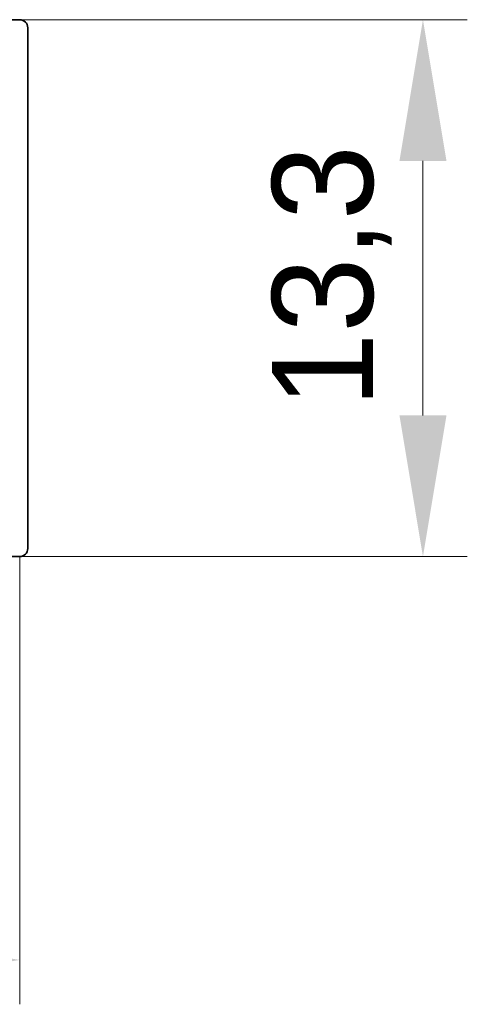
# Model space of a CAD drawing. Header units: millimetres. Extents: x 7 to 414, y 7 to 290.
# Tile 50 of 86: x 205 to 216, y 158 to 183. Entities that reach past the tile are written whole.
import ezdxf

# ---------------------------------------------------------------- set-up
doc = ezdxf.new("R2010")
doc.units = ezdxf.units.MM
doc.layers.add('Bemaßung (ISO)', color=7, linetype='Continuous', lineweight=9)
doc.layers.add('Sichtbar (ISO)', color=7, linetype='Continuous', lineweight=35)
doc.styles.add('MoltoLuce 2_5 mm', font='txt')
doc.dimstyles.new('Standard (MoltoLuce)', dxfattribs={"dimtxt": 2.5, "dimasz": 3.5, "dimexe": 1.1, "dimexo": 0, "dimgap": 0.8, "dimtad": 1, "dimrnd": 1e-08, "dimtxsty": 'MoltoLuce 2_5 mm', "dimcen": 0.09, "dimdle": 10, "dimclrd": 256, "dimclre": 256, "dimclrt": 256, "dimadec": 1, "dimazin": 2, "dimtfac": 0.8, "dimtdec": 3, "dimtmove": 0, "dimatfit": 3, "dimfxl": 1, "dimtolj": 1, "dimlwd": -1, "dimlwe": -1, "dimarcsym": 0})

# ---------------------------------------------------------------- blocks, each defined once
blk = doc.blocks.new('*D12')
at = {"layer": 'Bemaßung (ISO)'}
for p, q in [((205.046, 182.57), (216.146, 182.57)), ((215.046, 172.76), (215.046, 179.07)), ((205.046, 169.26), (216.146, 169.26))]:
    blk.add_line(p, q, dxfattribs=at)
for points in [[(214.463, 179.07), (215.629, 179.07), (215.046, 182.57)], [(214.463, 172.76), (215.629, 172.76), (215.046, 169.26)]]:
    blk.add_solid(points, dxfattribs=at)
at = {"layer": 'Defpoints', "color": 0}
for p in [(205.046, 182.57), (215.046, 182.57), (205.046, 169.26)]:
    blk.add_point(p, dxfattribs=at)
at = {"layer": 'Bemaßung (ISO)', "insert": (211.304, 172.953), "char_height": 2.5, "attachment_point": 1, "rotation": 90, "style": 'MoltoLuce 2_5 mm'}
blk.add_mtext('\\A1;13,3', dxfattribs=at)
blk = doc.blocks.new('*D13')
at = {"layer": 'Bemaßung (ISO)'}
for p, q in [((55.446, 169.26), (55.446, 158.16)), ((205.046, 169.26), (205.046, 158.16)), ((58.946, 159.26), (201.546, 159.26))]:
    blk.add_line(p, q, dxfattribs=at)
for points in [[(58.946, 159.844), (58.946, 158.677), (55.446, 159.26)], [(201.546, 159.844), (201.546, 158.677), (205.046, 159.26)]]:
    blk.add_solid(points, dxfattribs=at)
at = {"layer": 'Defpoints', "color": 0}
for p in [(55.446, 169.26), (205.046, 169.26), (205.046, 159.26)]:
    blk.add_point(p, dxfattribs=at)
at = {"layer": 'Bemaßung (ISO)', "insert": (126.377, 163.027), "char_height": 2.5, "attachment_point": 1, "style": 'MoltoLuce 2_5 mm'}
blk.add_mtext('\\A1;149,6', dxfattribs=at)

msp = doc.modelspace()

# ---------------------------------------------------------------- linework, layer by layer
at = {"layer": 'Sichtbar (ISO)'}
for p, q in [((205.046, 182.57), (55.446, 182.57)), ((205.246, 169.46), (205.246, 182.37)), ((55.446, 169.26), (205.046, 169.26))]:
    msp.add_line(p, q, dxfattribs=at)
for centre, start, end in [((205.046, 182.37), 0, 90), ((205.046, 169.46), 270, 0)]:
    msp.add_arc(centre, 0.2, start, end, dxfattribs=at)

# ---------------------------------------------------------------- dimensions: what is measured, and where the dimension line sits
at = {"layer": 'Bemaßung (ISO)'}
for base, p1, p2, angle, override, picture, middle in [((215.046, 182.57), (205.046, 169.26), (205.046, 182.57), 270, {"dimgap": 0.8, "dimdec": 1, "dimtol": 0, "dimlim": 0, "dimtp": 0, "dimtm": 0, "dimtdec": 3, "dimtofl": 0, "dimatfit": 1}, '*D12', (215.046, 175.915)), ((205.046, 159.26), (55.446, 169.26), (205.046, 169.26), 180, {"dimgap": 0.8, "dimdec": 2, "dimtol": 0, "dimlim": 0, "dimtp": 0, "dimtm": 0, "dimtdec": 3, "dimtofl": 0, "dimatfit": 1}, '*D13', (130.246, 159.26))]:
    dim = msp.add_linear_dim(base=base, p1=p1, p2=p2, angle=angle, dimstyle='Standard (MoltoLuce)', override=override, dxfattribs=at)
    dim.commit()
    dim.dimension.update_dxf_attribs({"geometry": picture, "text_midpoint": middle, "dimtype": 160})

doc.saveas('drawing.dxf')
